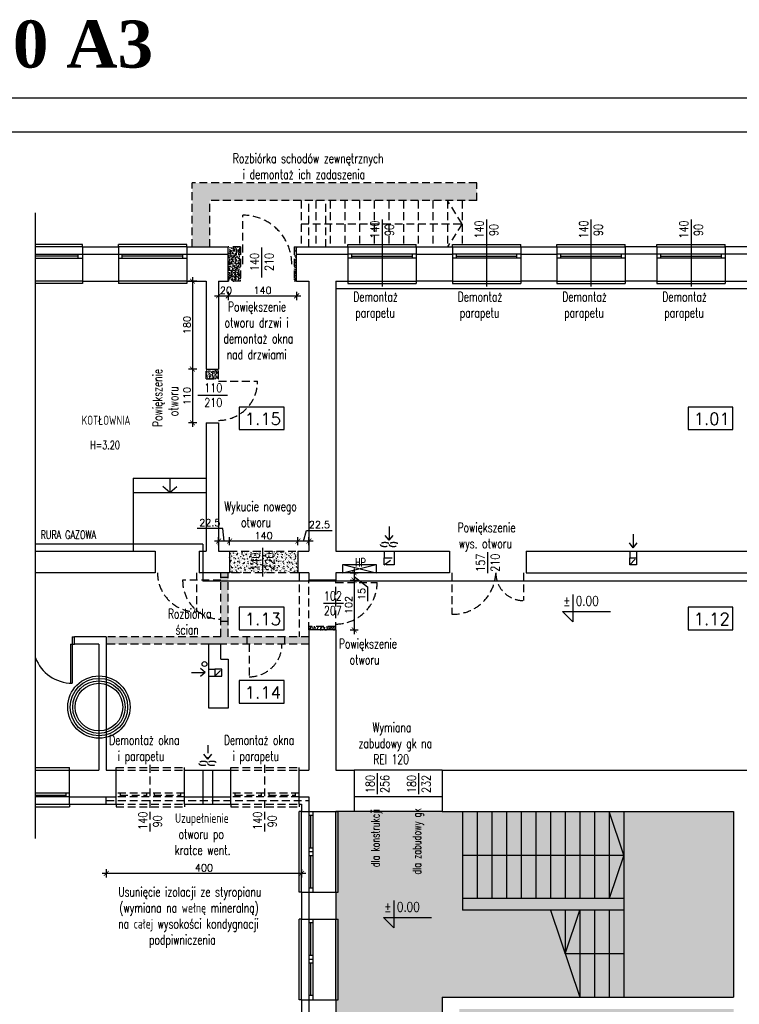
# Model space of a CAD drawing. Header units: millimetres. Extents: x 31969 to 285678, y -69766 to -1123.
# Tile 70 of 161: x 140281 to 141755, y -14344 to -12328. Entities that reach past the tile are written whole.
import ezdxf
from ezdxf.enums import TextEntityAlignment as Align
from ezdxf.lldxf.tags import DXFTag

# ---------------------------------------------------------------- set-up
doc = ezdxf.new("R2010")
doc.units = ezdxf.units.MM
doc.linetypes.add('KRE_16_8', pattern=[24, 16, -8])
for name, color, linetype in [('a-biblioteka', 251, 'Continuous'), ('a-izolacja 1', 3, 'Continuous'), ('a-koty', 1, 'Continuous'), ('a-opis 1', 3, 'Continuous'), ('a-opis 2', 1, 'Continuous'), ('a-opis 3', 15, 'Continuous'), ('a-opis stolarki 1', 3, 'Continuous'), ('a-przekrój 1', 3, 'Continuous'), ('a-ramka', 7, 'Continuous'), ('a-schody', 3, 'Continuous'), ('a-stolarka istniejąca', 3, 'Continuous'), ('a-stolarka okienna', 3, 'Continuous'), ('a-szkło', 4, 'Continuous'), ('a-szraf', 252, 'Continuous'), ('a-wentylacja', 3, 'Continuous'), ('a-wyburzenia i rozbiórki', 152, 'KRE_16_8'), ('a-wymiary', 11, 'Continuous'), ('a-ściany istniejące murowane', 6, 'Continuous')]:
    doc.layers.add(name, color=color, linetype=linetype)
doc.layers.add('a-pomocnicza', color=42, linetype='Continuous', plot=False)
doc.styles.add('MAREK', font='simplex.shx')
doc.styles.add('RS01507', font='romans.shx', dxfattribs={"width": 0.7, "height": 0.15})
doc.styles.add('STYLE2', font='timesbd.ttf')
doc.styles.add('WYMIAR', font='romans.shx', dxfattribs={"width": 0.8})
tags = doc.linetypes.add('DASHED', pattern=[0.75, 0.5, -0.25]).pattern_tags.tags
tags[6:7] = [DXFTag(74, 4), DXFTag(75, 0), DXFTag(340, '0'), DXFTag(46, 1.0), DXFTag(50, 0.0), DXFTag(44, 0.0), DXFTag(45, 0.0)]
tags[4:5] = [DXFTag(74, 4), DXFTag(75, 0), DXFTag(340, '0'), DXFTag(46, 1.0), DXFTag(50, 0.0), DXFTag(44, 0.0), DXFTag(45, 0.0)]
doc.dimstyles.new('MAREK', dxfattribs={"dimscale": 0.85, "dimtxt": 17, "dimasz": 12, "dimexe": 10, "dimexo": 0.625, "dimgap": 5, "dimtad": 1, "dimdec": 1, "dimdsep": 46, "dimtxsty": 'MAREK', "dimblk1": 'ARCHTICK', "dimblk2": 'ARCHTICK', "dimsah": 1, "dimcen": 2.5, "dimdle": 10, "dimadec": 0, "dimazin": 0, "dimtfac": 1, "dimtdec": 1, "dimtmove": 1, "dimatfit": 3, "dimldrblk": 'ARCHTICK', "dimfxl": 0, "dimtolj": 1, "dimtzin": 0, "dimarcsym": 0})

# ---------------------------------------------------------------- blocks, each defined once
blk = doc.blocks.new('_ARCHTICK')
at = {"color": 0, "linetype": 'ByBlock', "const_width": 0.15}
blk.add_lwpolyline([(-0.5, -0.5), (0.5, 0.5)], dxfattribs=at)
blk = doc.blocks.new('*D56')
at = {"layer": 'a-wymiary', "color": 0, "lineweight": -2, "ltscale": 100}
for p, q in [((140957.4, -13460.6), (140974.4, -13460.6)), ((140965.9, -13452.1), (140965.9, -13484.1)), ((140957.4, -13475.6), (140974.4, -13475.6)), ((140965.9, -13468.1), (140993, -13489.4)), ((140993, -13489.4), (140993, -13518.6))]:
    blk.add_line(p, q, dxfattribs=at)
at = {"layer": 'DEFPOINTS', "color": 0, "ltscale": 100}
for p in [(140928.1, -13460.6), (140928.1, -13475.6), (140965.9, -13475.6)]:
    blk.add_point(p, dxfattribs=at)
at = {"layer": 'a-wymiary', "color": 0, "lineweight": -2, "ltscale": 100, "xscale": 10.2, "yscale": 10.2, "zscale": 10.2}
for p, rotation in [((140965.9, -13460.6), 90), ((140965.9, -13475.6), 270)]:
    blk.add_blockref('_ARCHTICK', p, dxfattribs=dict(at, rotation=rotation))
at = {"layer": 'a-wymiary', "color": 0, "ltscale": 100, "insert": (140981.5, -13504), "char_height": 14.45, "attachment_point": 5, "rotation": 90, "style": 'MAREK'}
blk.add_mtext('\\A1;15', dxfattribs=at)
blk = doc.blocks.new('*D57')
at = {"layer": 'a-wymiary', "color": 0, "lineweight": -2, "ltscale": 100}
for p, q in [((140957.4, -13475.6), (140974.4, -13475.6)), ((140965.9, -13467.1), (140965.9, -13586.1)), ((140957.4, -13577.6), (140974.4, -13577.6))]:
    blk.add_line(p, q, dxfattribs=at)
at = {"layer": 'DEFPOINTS', "color": 0, "ltscale": 100}
for p in [(140928.1, -13475.6), (140928.1, -13577.6), (140965.9, -13577.6)]:
    blk.add_point(p, dxfattribs=at)
at = {"layer": 'a-wymiary', "color": 0, "lineweight": -2, "ltscale": 100, "xscale": 10.2, "yscale": 10.2, "zscale": 10.2}
for p, rotation in [((140965.9, -13475.6), 90), ((140965.9, -13577.6), 270)]:
    blk.add_blockref('_ARCHTICK', p, dxfattribs=dict(at, rotation=rotation))
at = {"layer": 'a-wymiary', "color": 0, "ltscale": 100, "insert": (140954.4, -13526.6), "char_height": 14.45, "attachment_point": 5, "rotation": 90, "style": 'MAREK'}
blk.add_mtext('\\A1;102', dxfattribs=at)
blk = doc.blocks.new('*D134')
at = {"layer": 'a-wymiary', "color": 0, "lineweight": -2, "ltscale": 100}
for p, q in [((140634.8, -12855.1), (140634.8, -13052.1)), ((140643.3, -12863.6), (140626.3, -12863.6)), ((140643.3, -13043.6), (140626.3, -13043.6))]:
    blk.add_line(p, q, dxfattribs=at)
at = {"layer": 'DEFPOINTS', "color": 0, "ltscale": 100}
for p in [(140663.1, -12863.6), (140634.8, -13043.6), (140663.1, -13043.6)]:
    blk.add_point(p, dxfattribs=at)
at = {"layer": 'a-wymiary', "color": 0, "lineweight": -2, "ltscale": 100, "xscale": 10.2, "yscale": 10.2, "zscale": 10.2}
for p, rotation in [((140634.8, -12863.6), 90), ((140634.8, -13043.6), 270)]:
    blk.add_blockref('_ARCHTICK', p, dxfattribs=dict(at, rotation=rotation))
at = {"layer": 'a-wymiary', "color": 0, "ltscale": 100, "insert": (140623.3, -12953.6), "char_height": 14.45, "attachment_point": 5, "rotation": 90, "style": 'MAREK'}
blk.add_mtext('\\A1;180', dxfattribs=at)
blk = doc.blocks.new('*D135')
at = {"layer": 'a-wymiary', "color": 0, "lineweight": -2, "ltscale": 100}
for p, q in [((140634.8, -13035.1), (140634.8, -13162.1)), ((140643.3, -13043.6), (140626.3, -13043.6)), ((140643.3, -13153.6), (140626.3, -13153.6))]:
    blk.add_line(p, q, dxfattribs=at)
at = {"layer": 'DEFPOINTS', "color": 0, "ltscale": 100}
for p in [(140663.1, -13043.6), (140634.8, -13153.6), (140663.1, -13153.6)]:
    blk.add_point(p, dxfattribs=at)
at = {"layer": 'a-wymiary', "color": 0, "lineweight": -2, "ltscale": 100, "xscale": 10.2, "yscale": 10.2, "zscale": 10.2}
for p, rotation in [((140634.8, -13043.6), 90), ((140634.8, -13153.6), 270)]:
    blk.add_blockref('_ARCHTICK', p, dxfattribs=dict(at, rotation=rotation))
at = {"layer": 'a-wymiary', "color": 0, "ltscale": 100, "insert": (140623.3, -13098.6), "char_height": 14.45, "attachment_point": 5, "rotation": 90, "style": 'MAREK'}
blk.add_mtext('\\A1;110', dxfattribs=at)
blk = doc.blocks.new('*D136')
at = {"layer": 'a-wymiary', "color": 0, "lineweight": -2, "ltscale": 100}
for p, q in [((140861.8, -13395.9), (140868.5, -13373.8)), ((140868.5, -13373.8), (140921, -13373.8)), ((140881.6, -13395.9), (140842.1, -13395.9)), ((140850.6, -13404.4), (140850.6, -13387.4)), ((140873.1, -13404.4), (140873.1, -13387.4))]:
    blk.add_line(p, q, dxfattribs=at)
at = {"layer": 'DEFPOINTS', "color": 0, "ltscale": 100}
for p in [(140850.6, -13395.9), (140850.6, -13416.6), (140873.1, -13416.6)]:
    blk.add_point(p, dxfattribs=at)
at = {"layer": 'a-wymiary', "color": 0, "lineweight": -2, "ltscale": 100, "xscale": 10.2, "yscale": 10.2, "zscale": 10.2, "rotation": 180}
blk.add_blockref('_ARCHTICK', (140850.6, -13395.9), dxfattribs=at)
at = {"layer": 'a-wymiary', "color": 0, "lineweight": -2, "ltscale": 100, "xscale": 10.2, "yscale": 10.2, "zscale": 10.2}
blk.add_blockref('_ARCHTICK', (140873.1, -13395.9), dxfattribs=at)
at = {"layer": 'a-wymiary', "color": 0, "ltscale": 100, "insert": (140894.7, -13362.3), "char_height": 14.45, "attachment_point": 5, "style": 'MAREK'}
blk.add_mtext('\\A1;22.5', dxfattribs=at)
blk = doc.blocks.new('*D137')
at = {"layer": 'a-wymiary', "color": 0, "lineweight": -2, "ltscale": 100}
for p, q in [((140859.1, -13395.9), (140702.1, -13395.9)), ((140710.6, -13404.4), (140710.6, -13387.4)), ((140850.6, -13404.4), (140850.6, -13387.4))]:
    blk.add_line(p, q, dxfattribs=at)
at = {"layer": 'DEFPOINTS', "color": 0, "ltscale": 100}
for p in [(140710.6, -13395.9), (140710.6, -13416.6), (140850.6, -13416.6)]:
    blk.add_point(p, dxfattribs=at)
at = {"layer": 'a-wymiary', "color": 0, "lineweight": -2, "ltscale": 100, "xscale": 10.2, "yscale": 10.2, "zscale": 10.2, "rotation": 180}
blk.add_blockref('_ARCHTICK', (140710.6, -13395.9), dxfattribs=at)
at = {"layer": 'a-wymiary', "color": 0, "lineweight": -2, "ltscale": 100, "xscale": 10.2, "yscale": 10.2, "zscale": 10.2}
blk.add_blockref('_ARCHTICK', (140850.6, -13395.9), dxfattribs=at)
at = {"layer": 'a-wymiary', "color": 0, "ltscale": 100, "insert": (140780.6, -13384.4), "char_height": 14.45, "attachment_point": 5, "style": 'MAREK'}
blk.add_mtext('\\A1;140', dxfattribs=at)
blk = doc.blocks.new('*D138')
at = {"layer": 'a-wymiary', "color": 0, "lineweight": -2, "ltscale": 100}
for p, q in [((140696.6, -13369.7), (140644, -13369.7)), ((140699.3, -13395.9), (140696.6, -13369.7)), ((140719.1, -13395.9), (140679.6, -13395.9)), ((140688.1, -13404.4), (140688.1, -13387.4)), ((140710.6, -13404.4), (140710.6, -13387.4))]:
    blk.add_line(p, q, dxfattribs=at)
at = {"layer": 'DEFPOINTS', "color": 0, "ltscale": 100}
for p in [(140688.1, -13395.9), (140688.1, -13416.6), (140710.6, -13416.6)]:
    blk.add_point(p, dxfattribs=at)
at = {"layer": 'a-wymiary', "color": 0, "lineweight": -2, "ltscale": 100, "xscale": 10.2, "yscale": 10.2, "zscale": 10.2, "rotation": 180}
blk.add_blockref('_ARCHTICK', (140688.1, -13395.9), dxfattribs=at)
at = {"layer": 'a-wymiary', "color": 0, "lineweight": -2, "ltscale": 100, "xscale": 10.2, "yscale": 10.2, "zscale": 10.2}
blk.add_blockref('_ARCHTICK', (140710.6, -13395.9), dxfattribs=at)
at = {"layer": 'a-wymiary', "color": 0, "ltscale": 100, "insert": (140670.3, -13358.2), "char_height": 14.45, "attachment_point": 5, "style": 'MAREK'}
blk.add_mtext('\\A1;22.5', dxfattribs=at)
blk = doc.blocks.new('*D144')
at = {"layer": 'a-wymiary', "color": 0, "lineweight": -2, "ltscale": 100}
for p, q in [((140679.6, -12893.7), (140716.6, -12893.7)), ((140688.1, -12885.2), (140688.1, -12902.2)), ((140708.1, -12885.2), (140708.1, -12902.2))]:
    blk.add_line(p, q, dxfattribs=at)
at = {"layer": 'DEFPOINTS', "color": 0, "ltscale": 100}
for p in [(140688.1, -12863.6), (140708.1, -12863.6), (140708.1, -12893.7)]:
    blk.add_point(p, dxfattribs=at)
at = {"layer": 'a-wymiary', "color": 0, "lineweight": -2, "ltscale": 100, "xscale": 10.2, "yscale": 10.2, "zscale": 10.2, "rotation": 180}
blk.add_blockref('_ARCHTICK', (140688.1, -12893.7), dxfattribs=at)
at = {"layer": 'a-wymiary', "color": 0, "lineweight": -2, "ltscale": 100, "xscale": 10.2, "yscale": 10.2, "zscale": 10.2}
blk.add_blockref('_ARCHTICK', (140708.1, -12893.7), dxfattribs=at)
at = {"layer": 'a-wymiary', "color": 0, "ltscale": 100, "insert": (140703.1, -12882.3), "char_height": 14.45, "attachment_point": 5, "style": 'MAREK'}
blk.add_mtext('\\A1;20', dxfattribs=at)
blk = doc.blocks.new('*D145')
at = {"layer": 'a-wymiary', "color": 0, "lineweight": -2, "ltscale": 100}
for p, q in [((140699.6, -12893.7), (140856.6, -12893.7)), ((140708.1, -12885.2), (140708.1, -12902.2)), ((140848.1, -12885.2), (140848.1, -12902.2))]:
    blk.add_line(p, q, dxfattribs=at)
at = {"layer": 'DEFPOINTS', "color": 0, "ltscale": 100}
for p in [(140708.1, -12863.6), (140848.1, -12863.6), (140848.1, -12893.7)]:
    blk.add_point(p, dxfattribs=at)
at = {"layer": 'a-wymiary', "color": 0, "lineweight": -2, "ltscale": 100, "xscale": 10.2, "yscale": 10.2, "zscale": 10.2, "rotation": 180}
blk.add_blockref('_ARCHTICK', (140708.1, -12893.7), dxfattribs=at)
at = {"layer": 'a-wymiary', "color": 0, "lineweight": -2, "ltscale": 100, "xscale": 10.2, "yscale": 10.2, "zscale": 10.2}
blk.add_blockref('_ARCHTICK', (140848.1, -12893.7), dxfattribs=at)
at = {"layer": 'a-wymiary', "color": 0, "ltscale": 100, "insert": (140778.1, -12882.3), "char_height": 14.45, "attachment_point": 5, "style": 'MAREK'}
blk.add_mtext('\\A1;140', dxfattribs=at)
blk = doc.blocks.new('*D160')
at = {"layer": 'a-wymiary', "color": 0, "lineweight": -2, "ltscale": 100}
for p, q in [((140458.1, -14067.7), (140458.1, -14084.7)), ((140858.1, -14067.7), (140858.1, -14084.7)), ((140866.6, -14076.2), (140449.6, -14076.2))]:
    blk.add_line(p, q, dxfattribs=at)
at = {"layer": 'DEFPOINTS', "color": 0, "ltscale": 100}
for p in [(140458.1, -13924), (140858.1, -14004.8), (140458.1, -14076.2)]:
    blk.add_point(p, dxfattribs=at)
at = {"layer": 'a-wymiary', "color": 0, "lineweight": -2, "ltscale": 100, "xscale": 10.2, "yscale": 10.2, "zscale": 10.2, "rotation": 180}
blk.add_blockref('_ARCHTICK', (140458.1, -14076.2), dxfattribs=at)
at = {"layer": 'a-wymiary', "color": 0, "lineweight": -2, "ltscale": 100, "xscale": 10.2, "yscale": 10.2, "zscale": 10.2}
blk.add_blockref('_ARCHTICK', (140858.1, -14076.2), dxfattribs=at)
at = {"layer": 'a-wymiary', "color": 0, "ltscale": 100, "insert": (140658.1, -14064.7), "char_height": 14.45, "attachment_point": 5, "style": 'MAREK'}
blk.add_mtext('\\A1;400', dxfattribs=at)

msp = doc.modelspace()

# ---------------------------------------------------------------- hatches: boundary and pattern name
at = {"layer": 'a-szraf', "ltscale": 30}
h = msp.add_hatch(dxfattribs=at)
h.set_pattern_fill('DOTS', color=256, scale=3)
h.set_pattern_definition([(0, (0, -6601.763), (2.38125, 4.7625), [0, -4.7625])])
h.paths.add_polyline_path([(141743.07, -14353.63), (141181.07, -14353.63), (141181.07, -14592.13), (141743.07, -14592.13)])
h.paths.add_polyline_path([(141743.07, -13949.63), (140928.07, -13949.63), (140928.07, -14329.63), (141146.07, -14329.63), (141743.07, -14329.63)])
h.paths.add_polyline_path([(141146.07, -14329.63), (140928.07, -14329.63), (140928.07, -14592.13), (141146.07, -14592.13)])
at = {"layer": 'a-wyburzenia i rozbiórki'}
h = msp.add_hatch(dxfattribs=at)
h.set_pattern_fill('AR-CONC', color=256, scale=0.05, style=0)
h.paths.add_polyline_path([(140634.07, -12662.63), (140634.07, -12793.63), (140670.07, -12793.63), (140670.07, -12698.63), (141217.07, -12698.63), (141217.07, -12662.63)])
h = msp.add_hatch(dxfattribs=at)
h.set_pattern_fill('AR-CONC', color=256, scale=0.05, style=0)
h.paths.add_polyline_path([(140848.07, -12863.63), (140848.07, -12793.63), (140843.07, -12793.63), (140843.07, -12863.63)])
h.paths.add_polyline_path([(140733.07, -12793.63), (140708.07, -12793.63), (140708.07, -12863.63), (140733.07, -12863.63)])
h = msp.add_hatch(dxfattribs=at)
h.set_pattern_fill('AR-CONC', color=256, scale=0.05, style=0)
h.paths.add_polyline_path([(140688.07, -13043.63), (140663.07, -13043.63), (140663.07, -13063.63), (140688.07, -13063.63)])
h = msp.add_hatch(dxfattribs=at)
h.set_pattern_fill('AR-CONC', color=256, scale=0.05, style=0)
h.paths.add_polyline_path([(140850.57, -13460.63), (140850.57, -13416.63), (140710.57, -13416.63), (140710.57, -13460.63)])
h = msp.add_hatch(dxfattribs=at)
h.set_pattern_fill('AR-CONC', color=256, scale=0.05, style=0)
h.paths.add_polyline_path([(140823.07, -13591.63), (140823.07, -13606.63), (140873.07, -13606.63), (140873.07, -13591.63)])
h.paths.add_polyline_path([(140746.07, -13591.63), (140746.07, -13606.63), (140823.07, -13606.63), (140823.07, -13591.63)])
h.paths.add_polyline_path([(140708.07, -13591.63), (140708.07, -13560.63), (140693.07, -13560.63), (140693.07, -13591.63), (140458.07, -13591.63), (140458.07, -13606.63), (140668.07, -13606.63), (140693.07, -13606.63), (140746.07, -13606.63), (140746.07, -13591.63)])
h.paths.add_polyline_path([(140693.07, -13560.63), (140708.07, -13560.63), (140708.07, -13478.08), (140693.07, -13478.08)])
h.paths.add_polyline_path([(140708.07, -13470.63), (140708.07, -13460.63), (140693.07, -13460.63), (140693.07, -13470.63)])
h.paths.add_polyline_path([(140708.07, -13478.08), (140708.07, -13470.63), (140693.07, -13470.63), (140693.07, -13478.08)])
h = msp.add_hatch(dxfattribs=at)
h.set_pattern_fill('AR-CONC', color=256, scale=0.05, style=0)
h.paths.add_polyline_path([(140928.07, -13570.63), (140873.07, -13570.63), (140873.07, -13577.63), (140928.07, -13577.63)])

# ---------------------------------------------------------------- linework, layer by layer
at = {"layer": 'a-biblioteka', "ltscale": 0.5}
for p, q in [((140942.98, -13443.76), (141011.24, -13460.63)), ((140942.98, -13460.63), (141011.24, -13443.76))]:
    msp.add_line(p, q, dxfattribs=at)
msp.add_lwpolyline([(141011.24, -13460.63), (140942.98, -13460.63), (140942.98, -13443.76), (141011.24, -13443.76)], close=True, dxfattribs=at)
at = {"layer": 'a-izolacja 1'}
for p, q in [((140409.07, -12808.63), (140483.07, -12808.63)), ((140623.07, -12808.63), (140708.07, -12808.63)), ((140848.07, -12808.63), (140953.07, -12808.63)), ((141093.07, -12808.63), (141167.07, -12808.63)), ((141307.07, -12808.63), (141381.07, -12808.63)), ((141586.07, -12808.63), (141521.07, -12808.63)), ((141834.07, -12808.63), (141726.07, -12808.63)), ((140383.07, -13919.63), (140478.07, -13919.63)), ((140458.07, -13934.63), (140458.07, -13919.63)), ((140618.07, -13919.63), (140713.07, -13919.63)), ((140853.07, -13919.63), (140873.07, -13919.63)), ((140873.07, -13919.63), (140873.07, -13949.63)), ((140873.07, -14114.63), (140873.07, -14169.63)), ((140873.07, -14334.63), (140873.07, -14389.63))]:
    msp.add_line(p, q, dxfattribs=at)
at = {"layer": 'a-koty'}
for points in [[(141413.73, -13505.19), (141413.73, -13561.06), (141392.51, -13539.84), (141491.16, -13539.84)], [(141047.1, -14131.68), (141047.1, -14187.55), (141025.88, -14166.32), (141124.53, -14166.32)]]:
    msp.add_lwpolyline(points, dxfattribs=at)
at = {"layer": 'a-opis 3'}
for points in [[(140822.51, -13121.26), (140730.6, -13121.26), (140730.6, -13167.49), (140822.51, -13167.49)], [(141741.97, -13121.26), (141650.05, -13121.26), (141650.05, -13167.49), (141741.97, -13167.49)], [(140822.51, -13531.07), (140730.6, -13531.07), (140730.6, -13577.31), (140822.51, -13577.31)], [(141741.97, -13531.07), (141650.05, -13531.07), (141650.05, -13577.31), (141741.97, -13577.31)], [(140822.51, -13681.39), (140730.6, -13681.39), (140730.6, -13727.62), (140822.51, -13727.62)]]:
    msp.add_lwpolyline(points, close=True, dxfattribs=at)
at = {"layer": 'a-opis stolarki 1'}
for p, q in [((141023.07, -12737.42), (141023.07, -12874.54)), ((141237.07, -12737.42), (141237.07, -12874.54)), ((141451.07, -12737.42), (141451.07, -12874.54)), ((141656.07, -12737.42), (141656.07, -12874.54)), ((140776.87, -12856), (140776.87, -12794.71)), ((140645.49, -13097.29), (140706.78, -13097.29)), ((140778.23, -13409.75), (140778.23, -13468.37)), ((141239.57, -13459.29), (141239.57, -13418.25)), ((141239.57, -13461.29), (141239.57, -13420.25)), ((140903.19, -13523.13), (140944.24, -13523.13)), ((141013.57, -13912.14), (141013.57, -13871.09)), ((141013.57, -13914.14), (141013.57, -13873.09)), ((141098.57, -13912.14), (141098.57, -13871.09)), ((141098.57, -13914.14), (141098.57, -13873.09))]:
    msp.add_line(p, q, dxfattribs=at)
at = {"layer": 'a-pomocnicza', "ltscale": 100}
for radius in [63.76, 58.76, 53.76, 48.76]:
    msp.add_circle((140443.07, -13735.63), radius, dxfattribs=at)
at = {"layer": 'a-przekrój 1', "ltscale": 100}
msp.add_circle((140659.32, -13647.55), 5, dxfattribs=at)
at = {"layer": 'a-ramka', "ltscale": 0.5}
for points in [[(144061.38, -15458.17), (139861.38, -15458.17), (139861.38, -12488.17), (144061.38, -12488.17)], [(140111.38, -12558.17), (143991.38, -12558.17), (143991.38, -15388.17), (140111.38, -15388.17)]]:
    msp.add_lwpolyline(points, close=True, dxfattribs=at)
at = {"layer": 'a-schody'}
for p, q in [((140513.07, -13266.63), (140513.07, -13416.63)), ((140513.07, -13266.63), (140663.07, -13266.63)), ((140588.07, -13296.63), (140573.73, -13284.02)), ((140588.07, -13266.63), (140588.07, -13296.63)), ((140588.07, -13296.63), (140602.41, -13284.02)), ((140513.07, -13296.63), (140663.07, -13296.63)), ((141188.07, -13949.63), (141188.07, -14127.63)), ((141218.07, -13949.63), (141218.07, -14127.63)), ((141248.07, -13949.63), (141248.07, -14127.63)), ((141278.07, -13949.63), (141278.07, -14127.63)), ((141308.07, -13949.63), (141308.07, -14127.63)), ((141338.07, -13949.63), (141338.07, -14127.63)), ((141368.07, -13949.63), (141368.07, -14127.63)), ((141398.07, -13949.63), (141398.07, -14127.63)), ((141428.07, -13949.63), (141428.07, -14127.63)), ((141458.07, -13949.63), (141458.07, -14127.63)), ((141488.07, -13949.63), (141488.07, -14127.63)), ((141518.07, -14038.63), (141488.07, -13949.63)), ((141518.07, -13949.63), (141518.07, -14127.63)), ((141188.07, -14038.63), (141518.07, -14038.63)), ((141518.07, -14038.63), (141488.07, -14127.63)), ((141518.07, -14127.63), (141188.07, -14127.63)), ((141188.07, -14127.63), (141188.07, -14151.63)), ((141518.07, -14127.63), (141518.07, -14151.63)), ((141518.07, -14151.63), (141188.07, -14151.63)), ((141368.07, -14151.63), (141428.07, -14329.63)), ((141398.07, -14151.63), (141398.07, -14240.63)), ((141398.07, -14240.63), (141428.07, -14151.63)), ((141428.07, -14151.63), (141428.07, -14329.63)), ((141458.07, -14151.63), (141458.07, -14329.63)), ((141488.07, -14151.63), (141488.07, -14329.63)), ((141518.07, -14151.63), (141518.07, -14329.63)), ((141518.07, -14240.63), (141398.07, -14240.63))]:
    msp.add_line(p, q, dxfattribs=at)
at = {"layer": 'a-stolarka istniejąca', "ltscale": 40}
for p, q in [((140385.07, -13606.63), (140385.07, -13686.57)), ((140385.07, -13606.63), (140388.07, -13606.63)), ((140388.07, -13591.63), (140388.07, -13606.63)), ((140388.07, -13591.63), (140393.07, -13591.63)), ((140388.07, -13606.63), (140393.07, -13606.63)), ((140388.07, -13606.63), (140393.07, -13606.63)), ((140388.07, -13606.63), (140388.07, -13686.63))]:
    msp.add_line(p, q, dxfattribs=at)
msp.add_arc((140388.07, -13606.63), 80, 200.36413, 270, dxfattribs=at)
at = {"layer": 'a-stolarka okienna', "ltscale": 40}
for p, q in [((140409.07, -12788.63), (140313.07, -12788.63)), ((140409.07, -12793.63), (140409.07, -12788.63)), ((140483.07, -12793.63), (140483.07, -12788.63)), ((140623.07, -12788.63), (140483.07, -12788.63)), ((140623.07, -12793.63), (140623.07, -12788.63)), ((140953.07, -12793.63), (140953.07, -12788.63)), ((140953.07, -12788.63), (141093.07, -12788.63)), ((141093.07, -12793.63), (141093.07, -12788.63)), ((141167.07, -12793.63), (141167.07, -12788.63)), ((141167.07, -12788.63), (141307.07, -12788.63)), ((141307.07, -12793.63), (141307.07, -12788.63)), ((141381.07, -12793.63), (141381.07, -12788.63)), ((141381.07, -12788.63), (141521.07, -12788.63)), ((141521.07, -12793.63), (141521.07, -12788.63)), ((141586.07, -12793.63), (141586.07, -12788.63)), ((141586.07, -12788.63), (141726.07, -12788.63)), ((141726.07, -12793.63), (141726.07, -12788.63)), ((140409.07, -12868.63), (140313.07, -12868.63)), ((140409.07, -12863.63), (140409.07, -12868.63)), ((140483.07, -12863.63), (140483.07, -12868.63)), ((140623.07, -12868.63), (140483.07, -12868.63)), ((140623.07, -12863.63), (140623.07, -12868.63)), ((140953.07, -12863.63), (140953.07, -12868.63)), ((140953.07, -12868.63), (141093.07, -12868.63)), ((141093.07, -12863.63), (141093.07, -12868.63)), ((141167.07, -12863.63), (141167.07, -12868.63)), ((141167.07, -12868.63), (141307.07, -12868.63)), ((141307.07, -12863.63), (141307.07, -12868.63)), ((141381.07, -12863.63), (141381.07, -12868.63)), ((141381.07, -12868.63), (141521.07, -12868.63)), ((141521.07, -12863.63), (141521.07, -12868.63)), ((141586.07, -12863.63), (141586.07, -12868.63)), ((141586.07, -12868.63), (141726.07, -12868.63)), ((141726.07, -12863.63), (141726.07, -12868.63)), ((140313.07, -13859.63), (140383.07, -13859.63)), ((140383.07, -13864.63), (140383.07, -13859.63)), ((140313.07, -13939.63), (140383.07, -13939.63)), ((140383.07, -13934.63), (140383.07, -13939.63)), ((140858.07, -13949.63), (140853.07, -13949.63)), ((140853.07, -14114.63), (140853.07, -13949.63)), ((140928.07, -13949.63), (140933.07, -13949.63)), ((140933.07, -14114.63), (140933.07, -13949.63)), ((140858.07, -14114.63), (140853.07, -14114.63)), ((140928.07, -14114.63), (140933.07, -14114.63)), ((140858.07, -14169.63), (140853.07, -14169.63)), ((140853.07, -14334.63), (140853.07, -14169.63)), ((140928.07, -14169.63), (140933.07, -14169.63)), ((140933.07, -14334.63), (140933.07, -14169.63)), ((140858.07, -14334.63), (140853.07, -14334.63)), ((140928.07, -14334.63), (140933.07, -14334.63))]:
    msp.add_line(p, q, dxfattribs=at)
at = {"layer": 'a-stolarka okienna', "linetype": 'DASHED', "lineweight": 25, "ltscale": 20}
for p, q in [((140409.07, -12793.63), (140313.07, -12793.63)), ((140623.07, -12793.63), (140483.07, -12793.63)), ((140953.07, -12793.63), (141093.07, -12793.63)), ((141167.07, -12793.63), (141307.07, -12793.63)), ((141381.07, -12793.63), (141521.07, -12793.63)), ((141586.07, -12793.63), (141726.07, -12793.63)), ((140409.07, -12863.63), (140313.07, -12863.63)), ((140623.07, -12863.63), (140483.07, -12863.63)), ((140953.07, -12863.63), (141093.07, -12863.63)), ((141167.07, -12863.63), (141307.07, -12863.63)), ((141381.07, -12863.63), (141521.07, -12863.63)), ((141586.07, -12863.63), (141726.07, -12863.63)), ((140313.07, -13864.63), (140383.07, -13864.63)), ((140655.88, -13864.63), (140655.88, -13934.63)), ((140675.88, -13864.63), (140675.88, -13934.63)), ((140313.07, -13934.63), (140383.07, -13934.63)), ((140858.07, -14114.63), (140858.07, -13949.63)), ((140928.07, -14114.63), (140928.07, -13949.63)), ((140858.07, -14334.63), (140858.07, -14169.63)), ((140928.07, -14334.63), (140928.07, -14169.63))]:
    msp.add_line(p, q, dxfattribs=at)
at = {"layer": 'a-stolarka okienna'}
for p, q in [((140313.07, -12808.63), (140409.07, -12808.63)), ((140313.07, -12816.63), (140408.85, -12816.63)), ((140400.85, -12816.63), (140400.85, -12808.63)), ((140483.07, -12808.63), (140623.07, -12808.63)), ((140483.07, -12816.63), (140622.85, -12816.63)), ((140490.85, -12816.63), (140490.85, -12808.63)), ((140614.85, -12816.63), (140614.85, -12808.63)), ((141093.07, -12808.63), (140953.07, -12808.63)), ((141093.07, -12816.63), (140953.3, -12816.63)), ((140961.3, -12816.63), (140961.3, -12808.63)), ((141085.3, -12816.63), (141085.3, -12808.63)), ((141307.07, -12808.63), (141167.07, -12808.63)), ((141307.07, -12816.63), (141167.3, -12816.63)), ((141175.3, -12816.63), (141175.3, -12808.63)), ((141299.3, -12816.63), (141299.3, -12808.63)), ((141521.07, -12808.63), (141381.07, -12808.63)), ((141521.07, -12816.63), (141381.3, -12816.63)), ((141389.3, -12816.63), (141389.3, -12808.63)), ((141513.3, -12816.63), (141513.3, -12808.63)), ((141726.07, -12808.63), (141586.07, -12808.63)), ((141726.07, -12816.63), (141586.3, -12816.63)), ((141594.3, -12816.63), (141594.3, -12808.63)), ((141718.3, -12816.63), (141718.3, -12808.63)), ((140383.07, -13911.63), (140313.07, -13911.63)), ((140383.07, -13919.63), (140313.07, -13919.63)), ((140375.3, -13911.63), (140375.3, -13919.63)), ((140873.07, -13949.63), (140873.07, -14114.63)), ((140881.07, -13957.4), (140873.07, -13957.4)), ((140881.07, -13949.63), (140881.07, -14114.4)), ((140881.07, -14024.24), (140873.07, -14024.24)), ((140881.07, -14032.13), (140873.07, -14032.13)), ((140881.07, -14039.9), (140873.07, -14039.9)), ((140881.07, -14106.4), (140873.07, -14106.4)), ((140873.07, -14169.63), (140873.07, -14334.63)), ((140881.07, -14169.63), (140881.07, -14334.4)), ((140881.07, -14177.4), (140873.07, -14177.4)), ((140881.07, -14244.24), (140873.07, -14244.24)), ((140881.07, -14252.13), (140873.07, -14252.13)), ((140881.07, -14259.9), (140873.07, -14259.9)), ((140881.07, -14326.4), (140873.07, -14326.4))]:
    msp.add_line(p, q, dxfattribs=at)
at = {"layer": 'a-stolarka okienna', "linetype": 'DASHED', "lineweight": 25, "ltscale": 40}
for p, q in [((140928.07, -12878.63), (143121.07, -12878.63)), ((140656.09, -13402.24), (140313.07, -13402.24)), ((140656.09, -13402.24), (140656.09, -13478.08)), ((143522.33, -13478.08), (140656.09, -13478.08)), ((141146.07, -13864.63), (140966.07, -13864.63)), ((141146.07, -13919.63), (140966.07, -13919.63)), ((141146.07, -13949.63), (140966.07, -13949.63))]:
    msp.add_line(p, q, dxfattribs=at)
at = {"layer": 'a-szkło', "ltscale": 2}
for p, q in [((140400.85, -12812.63), (140313.07, -12812.63)), ((140614.85, -12812.63), (140490.85, -12812.63)), ((140961.3, -12812.63), (141085.3, -12812.63)), ((141175.3, -12812.63), (141299.3, -12812.63)), ((141389.3, -12812.63), (141513.3, -12812.63)), ((141594.3, -12812.63), (141718.3, -12812.63)), ((140313.07, -13915.63), (140375.3, -13915.63)), ((140877.07, -14024.24), (140877.07, -13957.4)), ((140877.07, -14106.4), (140877.07, -14039.9)), ((140877.07, -14244.24), (140877.07, -14177.4)), ((140877.07, -14326.4), (140877.07, -14259.9))]:
    msp.add_line(p, q, dxfattribs=at)
at = {"layer": 'a-wentylacja', "linetype": 'DASHED', "ltscale": 0.009}
for p, q in [((141037.8, -13394.02), (141029.65, -13384.27)), ((141037.8, -13365.9), (141037.8, -13394.02)), ((141037.8, -13394.02), (141045.95, -13384.27)), ((141537.8, -13381.26), (141537.8, -13409.38)), ((141537.8, -13409.38), (141529.65, -13399.63)), ((141537.8, -13409.38), (141545.95, -13399.63)), ((140632.71, -13664.9), (140660.83, -13664.9)), ((140660.83, -13664.9), (140651.08, -13656.75)), ((140660.83, -13664.9), (140651.08, -13673.05))]:
    msp.add_line(p, q, dxfattribs=at)
at = {"layer": 'a-wentylacja', "linetype": 'KRE_16_8'}
for p, q in [((141027.57, -13416.63), (141027.57, -13430.13)), ((141047.57, -13416.63), (141047.57, -13430.13)), ((141530.57, -13416.63), (141530.57, -13430.13)), ((141544.57, -13416.63), (141544.57, -13430.13)), ((141027.57, -13444.13), (141047.57, -13430.13)), ((141530.57, -13444.13), (141544.57, -13430.13)), ((140668.07, -13658.13), (140681.58, -13658.13)), ((140680.57, -13672.13), (140694.57, -13658.13)), ((140668.07, -13672.13), (140681.58, -13672.13))]:
    msp.add_line(p, q, dxfattribs=at)
for points in [[(141027.57, -13444.13), (141027.57, -13430.13), (141047.57, -13430.13), (141047.57, -13444.13)], [(141530.57, -13444.13), (141530.57, -13430.13), (141544.57, -13430.13), (141544.57, -13444.13)], [(140680.57, -13672.13), (140694.57, -13672.13), (140694.57, -13658.13), (140680.57, -13658.13)]]:
    msp.add_lwpolyline(points, close=True, dxfattribs=at)
at = {"layer": 'a-wyburzenia i rozbiórki'}
for p, q in [((140634.07, -12793.63), (140634.07, -12662.63)), ((141217.07, -12662.63), (140634.07, -12662.63)), ((141217.07, -12698.63), (141217.07, -12662.63)), ((140670.07, -12793.63), (140670.07, -12698.63)), ((141217.07, -12698.63), (140670.07, -12698.63)), ((140857.07, -12698.63), (140857.07, -12793.63)), ((140873.07, -12793.63), (140873.07, -12698.63)), ((140887.07, -12698.63), (140887.07, -12793.63)), ((140908.07, -12793.63), (140908.07, -12698.63)), ((140917.07, -12698.63), (140917.07, -12793.63)), ((140947.07, -12698.63), (140947.07, -12793.63)), ((140977.07, -12698.63), (140977.07, -12793.63)), ((141007.07, -12698.63), (141007.07, -12793.63)), ((141037.07, -12698.63), (141037.07, -12793.63)), ((141067.07, -12698.63), (141067.07, -12793.63)), ((141097.07, -12698.63), (141097.07, -12793.63)), ((141127.07, -12698.63), (141127.07, -12793.63)), ((141157.07, -12698.63), (141157.07, -12793.63)), ((141187.07, -12746.13), (141157.07, -12698.63)), ((141187.07, -12698.63), (141187.07, -12793.63)), ((140738.07, -12828.63), (140738.07, -12728.63)), ((140857.07, -12746.13), (141187.07, -12746.13)), ((141187.07, -12746.13), (141157.07, -12793.63)), ((140733.07, -12793.63), (140708.07, -12793.63)), ((140733.07, -12793.63), (140733.07, -12863.63)), ((140843.07, -12793.63), (140843.07, -12863.63)), ((140843.07, -12793.63), (140848.07, -12793.63)), ((140733.07, -12863.63), (140708.07, -12863.63)), ((140848.07, -12863.63), (140843.07, -12863.63)), ((140663.07, -13063.63), (140663.07, -13043.63)), ((140688.07, -13063.63), (140688.07, -13043.63)), ((140663.07, -13063.63), (140688.07, -13063.63)), ((140688.07, -13068.63), (140768.07, -13068.63)), ((140710.57, -13416.63), (140850.57, -13416.63)), ((140643.07, -13460.63), (140643.07, -13540.63)), ((140693.07, -13591.63), (140693.07, -13460.63)), ((140708.07, -13591.63), (140708.07, -13460.63)), ((140850.57, -13460.63), (140710.57, -13460.63)), ((140853.07, -13460.63), (140853.07, -13591.63)), ((141166.07, -13460.63), (141166.07, -13545.6)), ((141313.07, -13460.63), (141313.07, -13517.63)), ((140693.07, -13475.63), (140614.59, -13475.63)), ((140708.07, -13470.63), (140693.07, -13470.63)), ((140873.07, -13577.63), (140873.07, -13475.63)), ((140928.07, -13577.63), (140928.07, -13475.63)), ((140928.07, -13480.63), (141013.07, -13480.63)), ((140708.07, -13560.63), (140693.07, -13560.63)), ((140928.07, -13570.63), (140873.07, -13570.63)), ((140693.07, -13591.63), (140458.07, -13591.63)), ((140668.07, -13606.63), (140458.07, -13606.63)), ((140873.07, -13606.63), (140693.07, -13606.63)), ((140873.07, -13591.63), (140708.07, -13591.63)), ((140746.07, -13591.63), (140746.07, -13606.63)), ((140751.07, -13606.63), (140751.07, -13673.63)), ((140823.07, -13591.63), (140823.07, -13606.63)), ((140666.1, -13813.9), (140666.1, -13842.02)), ((140666.1, -13842.02), (140657.96, -13832.27)), ((140666.1, -13842.02), (140674.25, -13832.27)), ((140478.07, -13864.63), (140478.07, -13859.63)), ((140478.07, -13859.63), (140618.07, -13859.63)), ((140478.07, -13864.63), (140618.07, -13864.63)), ((140548.07, -13990.06), (140548.07, -13852.93)), ((140618.07, -13864.63), (140618.07, -13859.63)), ((140713.07, -13864.63), (140713.07, -13859.63)), ((140713.07, -13859.63), (140853.07, -13859.63)), ((140713.07, -13864.63), (140853.07, -13864.63)), ((140783.07, -13990.06), (140783.07, -13852.93)), ((140853.07, -13864.63), (140853.07, -13859.63)), ((140458.07, -13927.13), (140873.07, -13927.13)), ((140618.07, -13919.63), (140478.07, -13919.63)), ((140618.07, -13911.63), (140478.3, -13911.63)), ((140486.3, -13911.63), (140486.3, -13919.63)), ((140486.3, -13915.63), (140540.3, -13915.63)), ((140540.3, -13911.63), (140540.3, -13919.63)), ((140556.07, -13911.63), (140556.07, -13919.63)), ((140556.07, -13915.63), (140610.3, -13915.63)), ((140610.3, -13911.63), (140610.3, -13919.63)), ((140853.07, -13919.63), (140713.07, -13919.63)), ((140853.07, -13911.63), (140713.3, -13911.63)), ((140721.3, -13911.63), (140721.3, -13919.63)), ((140721.3, -13915.63), (140775.3, -13915.63)), ((140775.3, -13911.63), (140775.3, -13919.63)), ((140791.07, -13911.63), (140791.07, -13919.63)), ((140791.07, -13915.63), (140845.3, -13915.63)), ((140845.3, -13911.63), (140845.3, -13919.63)), ((140478.07, -13934.63), (140478.07, -13939.63)), ((140478.07, -13934.63), (140618.07, -13934.63)), ((140478.07, -13939.63), (140618.07, -13939.63)), ((140618.07, -13934.63), (140618.07, -13939.63)), ((140713.07, -13934.63), (140713.07, -13939.63)), ((140713.07, -13934.63), (140853.07, -13934.63)), ((140713.07, -13939.63), (140853.07, -13939.63)), ((140853.07, -13934.63), (140853.07, -13939.63))]:
    msp.add_line(p, q, dxfattribs=at)
for centre, radius, start, end in [((140738.07, -12828.63), 100, 0, 90), ((140688.07, -13068.63), 80, 270, 0), ((140643.07, -13460.63), 80, 180, 270), ((141168.07, -13457.57), 88.05, 268.69849, 358.01306), ((141313.07, -13460.63), 57, 180, 270), ((140693.07, -13477.13), 78.5, 178.90511, 270), ((140928.07, -13480.63), 85, 270, 0), ((140751.07, -13606.63), 67, 270, 0)]:
    msp.add_arc(centre, radius, start, end, dxfattribs=at)
at = {"layer": 'a-wyburzenia i rozbiórki', "extrusion": (0, 0, -1)}
for centre in [(141028.74, -13402.78), (141046.76, -13402.78), (140657.04, -13850.78), (140675.06, -13850.78)]:
    msp.add_ellipse(centre, major_axis=(-9.4, 0), ratio=0.4166685, dxfattribs=at)
at = {"layer": 'a-ściany istniejące murowane'}
for p, q in [((140313.07, -14004.63), (140313.07, -12723.63)), ((140409.07, -12793.63), (140483.07, -12793.63)), ((140409.07, -12793.63), (140409.07, -12863.63)), ((140483.07, -12793.63), (140483.07, -12863.63)), ((140623.07, -12793.63), (140708.07, -12793.63)), ((140623.07, -12793.63), (140623.07, -12863.63)), ((140708.07, -12863.63), (140708.07, -12793.63)), ((140848.07, -12793.63), (140953.07, -12793.63)), ((140848.07, -12863.63), (140848.07, -12793.63)), ((140953.07, -12793.63), (140953.07, -12863.63)), ((141093.07, -12793.63), (141093.07, -12863.63)), ((141093.07, -12793.63), (141167.07, -12793.63)), ((141167.07, -12793.63), (141167.07, -12863.63)), ((141307.07, -12793.63), (141307.07, -12863.63)), ((141307.07, -12793.63), (141381.07, -12793.63)), ((141381.07, -12793.63), (141381.07, -12863.63)), ((141521.07, -12793.63), (141521.07, -12863.63)), ((141586.07, -12793.63), (141521.07, -12793.63)), ((141586.07, -12793.63), (141586.07, -12863.63)), ((141726.07, -12793.63), (141726.07, -12863.63)), ((141834.07, -12793.63), (141726.07, -12793.63)), ((140409.07, -12863.63), (140483.07, -12863.63)), ((140623.07, -12863.63), (140663.07, -12863.63)), ((140663.07, -12863.63), (140663.07, -13043.63)), ((140688.07, -12863.63), (140708.07, -12863.63)), ((140688.07, -12863.63), (140688.07, -13043.63)), ((140848.07, -12863.63), (140873.07, -12863.63)), ((140873.07, -12863.63), (140873.07, -13416.63)), ((140928.07, -12863.63), (140953.07, -12863.63)), ((140928.07, -12863.63), (140928.07, -13416.63)), ((141167.07, -12863.63), (141093.07, -12863.63)), ((141381.07, -12863.63), (141307.07, -12863.63)), ((141586.07, -12863.63), (141521.07, -12863.63)), ((141726.07, -12863.63), (141834.07, -12863.63)), ((140663.07, -13043.63), (140688.07, -13043.63)), ((140663.07, -13153.63), (140663.07, -13416.63)), ((140663.07, -13153.63), (140688.07, -13153.63)), ((140688.07, -13153.63), (140688.07, -13416.63)), ((140313.07, -13416.63), (140558.07, -13416.63)), ((140558.07, -13416.63), (140558.07, -13460.63)), ((140648.07, -13416.63), (140663.07, -13416.63)), ((140648.07, -13416.63), (140648.07, -13460.63)), ((140688.07, -13416.63), (140710.57, -13416.63)), ((140710.57, -13416.63), (140710.57, -13460.63)), ((140850.57, -13416.63), (140850.57, -13460.63)), ((140850.57, -13416.63), (140873.07, -13416.63)), ((140928.07, -13416.63), (141161.07, -13416.63)), ((141161.07, -13416.63), (141161.07, -13460.63)), ((141318.07, -13416.63), (141318.07, -13460.63)), ((141318.07, -13416.63), (142127.07, -13416.63)), ((140558.07, -13460.63), (140313.07, -13460.63)), ((140710.57, -13460.63), (140648.07, -13460.63)), ((140873.07, -13460.63), (140850.57, -13460.63)), ((140873.07, -13460.63), (140873.07, -13475.63)), ((140928.07, -13460.63), (140928.07, -13475.63)), ((141161.07, -13460.63), (140928.07, -13460.63)), ((141318.07, -13460.63), (141986.07, -13460.63)), ((140928.07, -13475.63), (140873.07, -13475.63)), ((140873.07, -13577.63), (140873.07, -13864.63)), ((140928.07, -13577.63), (140873.07, -13577.63)), ((140928.07, -13577.63), (140928.07, -13864.63)), ((140393.07, -13606.63), (140393.07, -13591.63)), ((140458.07, -13591.63), (140393.07, -13591.63)), ((140443.07, -13606.63), (140393.07, -13606.63)), ((140443.07, -13606.63), (140443.07, -13864.63)), ((140458.07, -13591.63), (140458.07, -13864.63)), ((140668.07, -13737.63), (140668.07, -13606.63)), ((140693.07, -13606.63), (140668.07, -13606.63)), ((140693.07, -13637.63), (140693.07, -13606.63)), ((140693.07, -13637.63), (140708.07, -13637.63)), ((140708.07, -13637.63), (140708.07, -13737.63)), ((140708.07, -13737.63), (140668.07, -13737.63)), ((140383.07, -13864.63), (140443.07, -13864.63)), ((140383.07, -13934.63), (140383.07, -13864.63)), ((140458.07, -13864.63), (140478.07, -13864.63)), ((140478.07, -13934.63), (140478.07, -13864.63)), ((140618.07, -13864.63), (140713.07, -13864.63)), ((140618.07, -13934.63), (140618.07, -13864.63)), ((140713.07, -13934.63), (140713.07, -13864.63)), ((140853.07, -13864.63), (140873.07, -13864.63)), ((140853.07, -13934.63), (140853.07, -13864.63)), ((140928.07, -13864.63), (140966.07, -13864.63)), ((140966.07, -13864.63), (140966.07, -13949.63)), ((141146.07, -13864.63), (141831.07, -13864.63)), ((141146.07, -13864.63), (141146.07, -13949.63)), ((140383.07, -13934.63), (140478.07, -13934.63)), ((140618.07, -13934.63), (140713.07, -13934.63)), ((140853.07, -13934.63), (140858.07, -13934.63)), ((140858.07, -13934.63), (140858.07, -13949.63)), ((140858.07, -13949.63), (140928.07, -13949.63)), ((140966.07, -13949.63), (140928.07, -13949.63)), ((141146.07, -13949.63), (141743.07, -13949.63)), ((141743.07, -13949.63), (141743.07, -14329.63)), ((140858.07, -14114.63), (140858.07, -14169.63)), ((140858.07, -14114.63), (140928.07, -14114.63)), ((140928.07, -14114.63), (140928.07, -14169.63)), ((140858.07, -14169.63), (140928.07, -14169.63)), ((141146.07, -14329.63), (141743.07, -14329.63)), ((141146.07, -14329.63), (141146.07, -14592.13)), ((140858.07, -14334.63), (140858.07, -14389.63)), ((140858.07, -14334.63), (140928.07, -14334.63)), ((140928.07, -14334.63), (140928.07, -14389.63))]:
    msp.add_line(p, q, dxfattribs=at)

# ---------------------------------------------------------------- texts
at = {"layer": 'a-koty', "char_height": 19.8, "width": 462.9754, "attachment_point": 1, "style": 'WYMIAR'}
for insert in [(141393.94, -13508.33), (141027.31, -14134.82)]:
    msp.add_mtext('%%P 0.00', dxfattribs=dict(at, insert=insert))
at = {"layer": 'a-opis 1', "ltscale": 40, "style": 'RS01507', "width": 0.7}
for s, height, p in [('KOTŁOWNIA', 18.813, (140407.78, -13157.79)), (' H=3.20', 17.103, (140417.14, -13207.7))]:
    msp.add_text(s, height=height, dxfattribs=at).set_placement(p)
for s, height, p in [('RURA GAZOWA', 17.1027, (140323.75, -13382.93)), ('HP', 17.103, (140967.88, -13439.37))]:
    msp.add_text(s, height=height, dxfattribs=at).set_placement(p, align=Align.MIDDLE_LEFT)
for s, p in [('dla konstrukcji', (141009.32, -14063.38)), ('dla zabudowy gk', (141094.32, -14078.39))]:
    msp.add_text(s, height=17.1027, rotation=90, dxfattribs=at).set_placement(p, align=Align.MIDDLE_LEFT)
at = {"layer": 'a-opis 2', "ltscale": 40, "char_height": 19.613, "attachment_point": 7, "style": 'RS01507'}
for s, width, insert in [('{\\W0.172076; }Rozbiórka schodów zewnętrznych \\P{\\W1.72207; }i demontaż ich zadaszenia', 351.2848, (140714.54, -12654.6)), ('{\\W1.10024; }Powiększenie\\P{\\W0.566913; }otworu drzwi i \\P{\\W0.333579; }demontaż okna \\P{\\W0.900246; }nad drzwiami', 170.6427, (140692.73, -13023.63)), ('{\\W0.173908; }Wykucie nowego \\P{\\W2.75724; }otworu', 171.5709, (140697.23, -13367.01)), ('{\\W0.520224; }Powiększenie\\P{\\W0.720224; }wys. otworu', 147.8908, (141170.68, -13417.02)), ('{\\W1.37022; }Rozbiórka \\P{\\W2.53689; }ścian', 147.8908, (140565.88, -13587)), ('{\\W0.520224; }Powiększenie\\P{\\W2.15355; }otworu', 147.8908, (140927.73, -13648.27)), ('{\\W2.33694; }Wymiana \\P{\\W0.170282; }zabudowy gk na \\P{\\W2.45361; }REI 120', 176.005, (140972.14, -13852.22)), ('{\\W0.453615; }Demontaż okna \\P{\\W1.82028; }i parapetu', 176.005, (140457.28, -13852.22)), ('{\\W0.453615; }Demontaż okna \\P{\\W1.82028; }i parapetu', 176.005, (140692.28, -13852.22)), ('{\\W1.33694; }Uzupełnienie \\P{\\W1.87028; }otworu po \\P{\\W1.30361; }kratce went.', 176.005, (140581, -14038.12)), ('{\\W0.788378; }Usunięcie izolacji ze styropianu \\P{\\W0.955045; }(wymiana na wełnę mineralną) \\P{\\W0.771712; }na całej wysokości kondygnacji \\P{\\W5.47171; }podpiwniczenia', 361.077, (140472.14, -14228.31))]:
    msp.add_mtext_dynamic_manual_height_columns(s, width=width, gutter_width=12.5, heights=[0], dxfattribs=dict(at, insert=insert))
at = {"layer": 'a-opis 2', "ltscale": 40, "char_height": 19.613, "width": 168.9019, "attachment_point": 7, "style": 'RS01507'}
for insert in [(140939.45, -12944.56), (141153.45, -12944.56), (141367.45, -12944.56), (141572.45, -12944.56)]:
    msp.add_mtext('{\\W1.8392; }Demontaż \\P{\\W2.1392; }parapetu', dxfattribs=dict(at, insert=insert))
at = {"layer": 'a-opis 2', "ltscale": 40, "insert": (140605.51, -13169.1), "char_height": 19.613, "attachment_point": 7, "rotation": 90, "style": 'RS01507'}
msp.add_mtext_dynamic_manual_height_columns('{\\W0.520224; }Powiększenie\\P{\\W2.15355; }otworu', width=147.8908, gutter_width=12.5, heights=[0], dxfattribs=at)
at = {"layer": 'a-opis 3', "style": 'MAREK'}
for s, p in [('1.15', (140742.07, -13157.79)), ('1.01', (141661.53, -13157.79)), ('1.13', (140742.07, -13567.61)), ('1.12', (141661.53, -13567.61)), ('1.14', (140742.07, -13717.92))]:
    msp.add_text(s, height=24.659, dxfattribs=at).set_placement(p)
at = {"layer": 'a-opis stolarki 1', "char_height": 18, "width": 35.8438, "rotation": 90, "style": 'WYMIAR'}
for s, insert, attachment_point in [('{\\W0.995659; }\\P 140\\P{\\W0.34804; }90', (141047.05, -12776.41), 7), ('{\\W0.995659; }\\P 140\\P{\\W0.34804; }90', (141261.05, -12776.41), 7), ('{\\W0.995659; }\\P 140\\P{\\W0.34804; }90', (141475.05, -12776.41), 7), ('{\\W0.995659; }\\P 140\\P{\\W0.34804; }90', (141680.05, -12776.41), 7), ('{\\W0.995659; }\\P 140\\P210', (140800.74, -12842.78), 7), ('\\P140\\P220', (140802.21, -13419.17), 9), ('{\\W0.995659; }\\P 157\\P210', (141263.55, -13458.72), 7), ('{\\W0.995659; }\\P 180\\P256', (141037.56, -13911.56), 7), ('{\\W0.995659; }\\P 180\\P232', (141122.55, -13911.56), 7)]:
    msp.add_mtext(s, dxfattribs=dict(at, insert=insert, attachment_point=attachment_point))
at = {"layer": 'a-opis stolarki 1', "char_height": 18, "width": 35.8438, "attachment_point": 7, "style": 'WYMIAR'}
for s, insert in [('{\\W0.995659; }\\P 110\\P210', (140658.71, -13121.16)), ('{\\W0.995659; }\\P 102\\P207', (140903.77, -13547.11))]:
    msp.add_mtext(s, dxfattribs=dict(at, insert=insert))
at = {"layer": 'a-pomocnicza', "ltscale": 2, "insert": (139999.78, -12330.02), "char_height": 64.2978, "width": 1749.1512, "attachment_point": 1, "style": 'STYLE2'}
msp.add_mtext('{\\H1.5x;1:100 A3}', dxfattribs=at)
at = {"layer": 'a-wyburzenia i rozbiórki', "char_height": 18, "width": 35.8438, "attachment_point": 7, "rotation": 90, "style": 'WYMIAR'}
for insert in [(140572.05, -13986.94), (140807.05, -13986.94)]:
    msp.add_mtext('{\\W0.995659; }\\P 140\\P{\\W0.34804; }90', dxfattribs=dict(at, insert=insert))

# ---------------------------------------------------------------- dimensions: what is measured, and where the dimension line sits
at = {"layer": 'a-wymiary', "ltscale": 100}
for base, p1, p2, picture, middle in [((140634.81, -13043.63), (140663.07, -12863.63), (140663.07, -13043.63), '*D134', (140623.34, -12953.63)), ((140634.81, -13153.63), (140663.07, -13043.63), (140663.07, -13153.63), '*D135', (140623.34, -13098.63)), ((140965.86, -13577.63), (140928.07, -13475.63), (140928.07, -13577.63), '*D57', (140954.39, -13526.63))]:
    dim = msp.add_linear_dim(base=base, p1=p1, p2=p2, angle=90, dimstyle='MAREK', dxfattribs=at)
    dim.commit()
    dim.dimension.update_dxf_attribs({"geometry": picture, "text_midpoint": middle})
for base, p1, p2, picture, middle in [((140708.07, -12893.74), (140688.07, -12863.63), (140708.07, -12863.63), '*D144', (140703.07, -12893.74)), ((140688.07, -13395.87), (140710.57, -13416.63), (140688.07, -13416.63), '*D138', (140692.32, -13369.66))]:
    dim = msp.add_linear_dim(base=base, p1=p1, p2=p2, dimstyle='MAREK', dxfattribs=at)
    dim.commit()
    dim.dimension.update_dxf_attribs({"geometry": picture, "text_midpoint": middle, "dimtype": 160})
for base, p1, p2, picture, middle in [((140848.07, -12893.74), (140708.07, -12863.63), (140848.07, -12863.63), '*D145', (140778.07, -12882.27)), ((140850.57, -13395.87), (140873.07, -13416.63), (140850.57, -13416.63), '*D136', (140872.7, -13362.3)), ((140710.57, -13395.87), (140850.57, -13416.63), (140710.57, -13416.63), '*D137', (140780.57, -13384.4)), ((140458.07, -14076.22), (140858.07, -14004.76), (140458.07, -13924.03), '*D160', (140658.07, -14064.75))]:
    dim = msp.add_linear_dim(base=base, p1=p1, p2=p2, dimstyle='MAREK', dxfattribs=at)
    dim.commit()
    dim.dimension.update_dxf_attribs({"geometry": picture, "text_midpoint": middle})
dim = msp.add_linear_dim(base=(140965.86, -13475.63), p1=(140928.07, -13460.63), p2=(140928.07, -13475.63), angle=90, dimstyle='MAREK', dxfattribs=at)
dim.commit()
dim.dimension.update_dxf_attribs({"geometry": '*D56', "text_midpoint": (140992.97, -13493.66), "dimtype": 160})

doc.saveas('drawing.dxf')
